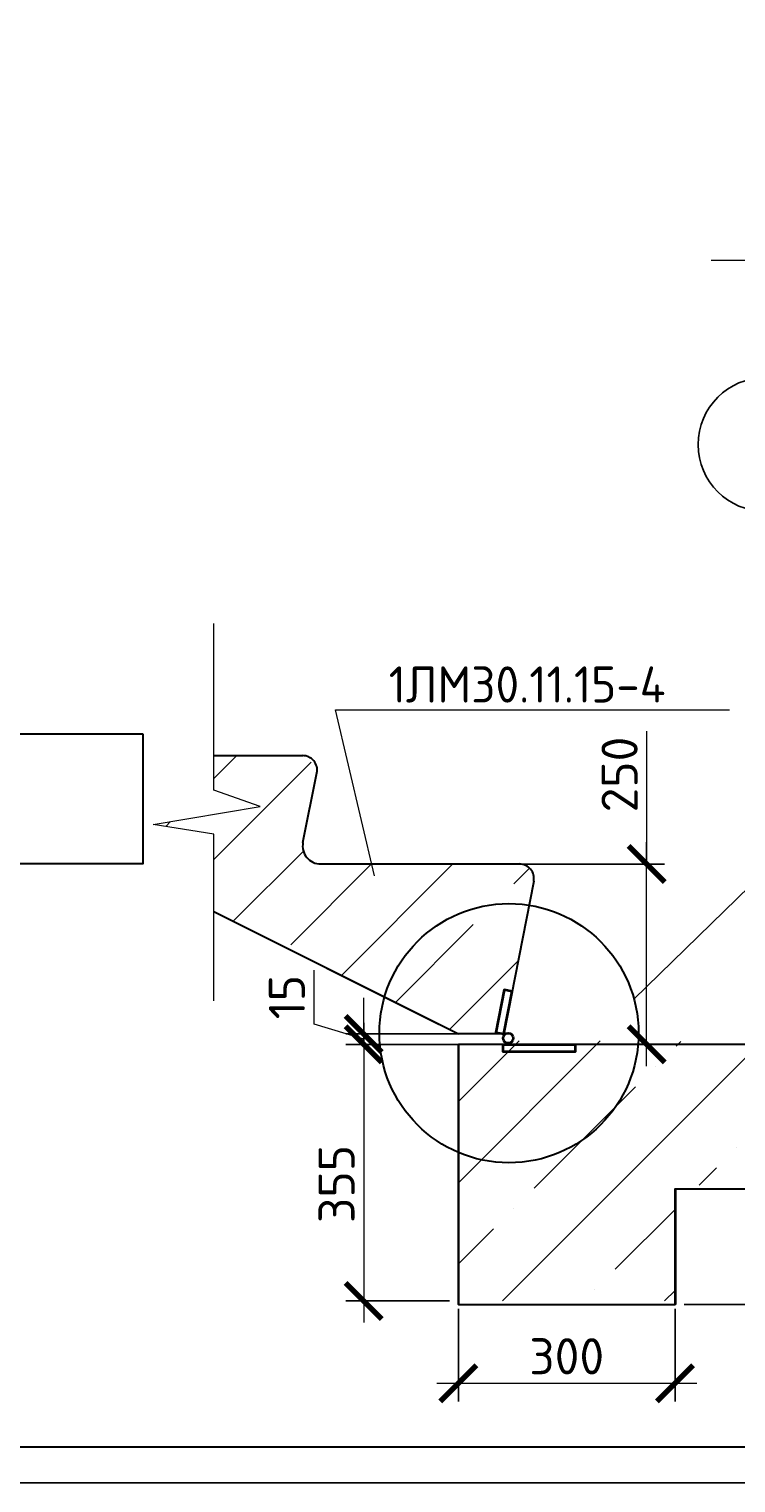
# Model space of a CAD drawing. Header units: millimetres. Extents: x 40580 to 2152466, y -328404 to 177125.
# Tile 7 of 252: x 295678 to 300571, y 135075 to 145134. Entities that reach past the tile are written whole.
import ezdxf
from ezdxf import colors
from ezdxf.entities.mleader import LeaderData, LeaderLine
from ezdxf.math import Vec2, Vec3

# ---------------------------------------------------------------- set-up
doc = ezdxf.new("R2010")
doc.units = ezdxf.units.MM
for name, color, linetype in [('11', 7, 'Continuous'), ('Столовая - обозначения', 7, 'Continuous'), ('ТЕКСТ 02', 7, 'Continuous')]:
    doc.layers.add(name, color=color, linetype=linetype)
for name, color, linetype, lineweight in [('RAZMER', 7, 'Continuous', 9), ('Standard', 7, 'Continuous', 25), ('Основной', 1, 'Continuous', 40), ('подоснова', 151, 'Continuous', 5), ('Размеры', 9, 'Continuous', 15), ('Столовая Двери и окна', 7, 'Continuous', 15), ('Тонкая', 81, 'Continuous', 20)]:
    doc.layers.add(name, color=color, linetype=linetype, lineweight=lineweight)
doc.styles.add('GOST-2.304_Type-B', font='GOST_Common.ttf')
doc.styles.add('ГОСТ', font='isocpeur.ttf')
doc.dimstyles.new('ГОСТ', dxfattribs={"dimscale": 0, "dimtxt": 2.5, "dimasz": 2.5, "dimexe": 1.25, "dimexo": 0.625, "dimtad": 1, "dimdec": 0, "dimtxsty": 'ГОСТ', "dimblk": 'ARCHTICK', "dimcen": 2.5, "dimdle": 1.5, "dimclrd": 256, "dimclre": 256, "dimclrt": 256, "dimadec": 0, "dimazin": 0, "dimtfac": 1, "dimtdec": 0, "dimtmove": 1, "dimatfit": 3, "dimfxl": 2, "dimtfill": 1, "dimlwd": -1, "dimarcsym": 0})

# ---------------------------------------------------------------- blocks, each defined once
blk = doc.blocks.new('Штамп')
at = {"layer": '11', "lineweight": 30}
blk.add_line((254210, 84428), (311220, 84428), dxfattribs=at)
at = {"layer": '11'}
for p, q in [((252070, 84178), (281770, 84178)), ((281770, 84178), (311470, 84178))]:
    blk.add_line(p, q, dxfattribs=at)
blk = doc.blocks.new('_ArchTick')
at = {"color": 0, "linetype": 'ByBlock', "const_width": 0.15}
blk.add_lwpolyline([(-0.5, -0.5), (0.5, 0.5)], dxfattribs=at)
blk = doc.blocks.new('*D5336')
at = {"layer": 'Defpoints', "color": 0, "lineweight": 25, "transparency": 16777216}
for p in [(297995, 138181), (298797, 138181), (298797, 138109)]:
    blk.add_point(p, dxfattribs=at)
at = {"layer": 'RAZMER', "transparency": 16777216}
for p, q in [((297651, 138248), (297651, 138623)), ((297995, 138181), (297995, 138431)), ((297995, 138145), (297651, 138248)), ((297995, 138109), (297995, 138181)), ((297995, 138109), (297995, 138181)), ((297995, 138109), (297995, 137859))]:
    blk.add_line(p, q, dxfattribs=at)
at = {"layer": 'RAZMER', "lineweight": -2, "transparency": 16777216}
for p, q in [((298735, 138181), (297870, 138181)), ((298735, 138109), (297870, 138109))]:
    blk.add_line(p, q, dxfattribs=at)
at = {"layer": 'RAZMER', "transparency": 16777216, "xscale": 250, "yscale": 250, "zscale": 250}
for p, rotation in [((297995, 138181), 270), ((297995, 138109), 90)]:
    blk.add_blockref('_ArchTick', p, dxfattribs=dict(at, rotation=rotation))
at = {"layer": 'RAZMER', "transparency": 16777216, "insert": (297463, 138436), "char_height": 250, "attachment_point": 5, "rotation": 90, "style": 'ГОСТ', "bg_fill": 3, "box_fill_scale": 1.1, "bg_fill_color": 256, "bg_fill_true_color": 13158600, "bg_fill_transparency": 0}
blk.add_mtext('15', dxfattribs=at)
blk = doc.blocks.new('*D5337')
at = {"layer": 'Defpoints', "color": 0, "lineweight": 25, "transparency": 16777216}
for p in [(298733, 138109), (297995, 136334), (298650, 136334)]:
    blk.add_point(p, dxfattribs=at)
at = {"layer": 'RAZMER', "transparency": 16777216}
blk.add_line((297995, 138259), (297995, 136184), dxfattribs=at)
at = {"layer": 'RAZMER', "lineweight": -2, "transparency": 16777216}
for p, q in [((298671, 138109), (297870, 138109)), ((298588, 136334), (297870, 136334))]:
    blk.add_line(p, q, dxfattribs=at)
at = {"layer": 'RAZMER', "transparency": 16777216, "xscale": 250, "yscale": 250, "zscale": 250}
for p, rotation in [((297995, 138109), 90), ((297995, 136334), 270)]:
    blk.add_blockref('_ArchTick', p, dxfattribs=dict(at, rotation=rotation))
at = {"layer": 'RAZMER', "transparency": 16777216, "insert": (297807, 137143), "char_height": 250, "attachment_point": 5, "rotation": 90, "style": 'ГОСТ', "bg_fill": 3, "box_fill_scale": 1.1, "bg_fill_color": 256, "bg_fill_true_color": 13158600, "bg_fill_transparency": 0}
blk.add_mtext('355', dxfattribs=at)
blk = doc.blocks.new('*D5338')
at = {"layer": 'Defpoints', "color": 0, "lineweight": 25, "transparency": 16777216}
for p in [(298650, 136343), (300150, 136343), (300150, 135764)]:
    blk.add_point(p, dxfattribs=at)
at = {"layer": 'RAZMER', "lineweight": -2, "transparency": 16777216}
for p, q in [((298650, 136280), (298650, 135639)), ((300150, 136280), (300150, 135639))]:
    blk.add_line(p, q, dxfattribs=at)
at = {"layer": 'RAZMER', "transparency": 16777216}
blk.add_line((298500, 135764), (300300, 135764), dxfattribs=at)
at = {"layer": 'RAZMER', "transparency": 16777216, "xscale": 250, "yscale": 250, "zscale": 250, "rotation": 180}
blk.add_blockref('_ArchTick', (298650, 135764), dxfattribs=at)
at = {"layer": 'RAZMER', "transparency": 16777216, "xscale": 250, "yscale": 250, "zscale": 250}
blk.add_blockref('_ArchTick', (300150, 135764), dxfattribs=at)
at = {"layer": 'RAZMER', "transparency": 16777216, "insert": (299400, 135951), "char_height": 250, "attachment_point": 5, "style": 'ГОСТ', "bg_fill": 3, "box_fill_scale": 1.1, "bg_fill_color": 256, "bg_fill_true_color": 13158600, "bg_fill_transparency": 0}
blk.add_mtext('300', dxfattribs=at)
blk = doc.blocks.new('*D5340')
at = {"layer": 'Defpoints', "color": 0, "lineweight": 25, "transparency": 16777216}
for p in [(300616, 137109), (300150, 136309), (301321, 136309)]:
    blk.add_point(p, dxfattribs=at)
at = {"layer": 'RAZMER', "transparency": 16777216}
blk.add_line((301321, 137259), (301321, 136159), dxfattribs=at)
at = {"layer": 'RAZMER', "lineweight": -2, "transparency": 16777216}
for p, q in [((300679, 137109), (301446, 137109)), ((300213, 136309), (301446, 136309))]:
    blk.add_line(p, q, dxfattribs=at)
at = {"layer": 'RAZMER', "transparency": 16777216, "xscale": 250, "yscale": 250, "zscale": 250}
for p, rotation in [((301321, 137109), 90), ((301321, 136309), 270)]:
    blk.add_blockref('_ArchTick', p, dxfattribs=dict(at, rotation=rotation))
at = {"layer": 'RAZMER', "transparency": 16777216, "insert": (301133, 136709), "char_height": 250, "attachment_point": 5, "rotation": 90, "style": 'ГОСТ', "bg_fill": 3, "box_fill_scale": 1.1, "bg_fill_color": 256, "bg_fill_true_color": 13158600, "bg_fill_transparency": 0}
blk.add_mtext('160', dxfattribs=at)
blk = doc.blocks.new('*D5341')
at = {"layer": 'Defpoints', "color": 0, "lineweight": 25, "transparency": 16777216}
for p in [(298605, 139357), (299953, 139357), (299347, 138109)]:
    blk.add_point(p, dxfattribs=at)
at = {"layer": 'RAZMER', "transparency": 16777216}
for p, q in [((299953, 140276), (299953, 139357)), ((299953, 137959), (299953, 139507))]:
    blk.add_line(p, q, dxfattribs=at)
at = {"layer": 'RAZMER', "lineweight": -2, "transparency": 16777216}
for p, q in [((298667, 139357), (300078, 139357)), ((299410, 138109), (300078, 138109))]:
    blk.add_line(p, q, dxfattribs=at)
at = {"layer": 'RAZMER', "transparency": 16777216, "xscale": 250, "yscale": 250, "zscale": 250}
for p, rotation in [((299953, 139357), 90), ((299953, 138109), 270)]:
    blk.add_blockref('_ArchTick', p, dxfattribs=dict(at, rotation=rotation))
at = {"layer": 'RAZMER', "transparency": 16777216, "insert": (299766, 139976), "char_height": 250, "attachment_point": 5, "rotation": 90, "style": 'ГОСТ', "bg_fill": 3, "box_fill_scale": 1.1, "bg_fill_color": 256, "bg_fill_true_color": 13158600, "bg_fill_transparency": 0}
blk.add_mtext('250', dxfattribs=at)
blk = doc.blocks.new('_None')

msp = doc.modelspace()

# ---------------------------------------------------------------- hatches: boundary and pattern name
at = {"layer": 'Размеры', "true_color": 0x000000, "transparency": 33554648}
h = msp.add_hatch(dxfattribs=at)
h.set_pattern_fill('ANSI35', color=18, scale=125)
h.set_pattern_definition([(45, (136266.44, 254278.2), (-561.266, 561.266), []), (45, (136827.7, 254278.2), (-561.266, 561.266), [992.1875, -198.4375, 0, -198.4375])])
h.paths.add_polyline_path([(302582.903, 137793.701), (302582.903, 138108.866), (299700.05, 138133.861), (298650.05, 138133.861), (298650.05, 137857.324), (298650.05, 136333.866), (300150.05, 136333.866), (300150.05, 137133.866), (302582.903, 137133.866), (302582.903, 137488.668), (302162.298, 137554.401), (302902.189, 137680.699)])
edge = h.paths.add_edge_path()
edge.add_arc((299073.213, 139257.032), 100, 348.9296707, 450)
edge.add_line((299073.213, 139357.032), (297697.15, 139357.032))
edge.add_arc((297697.15, 139482.032), 125, 168.6900675, 270, ccw=False)
edge.add_line((297574.577, 139506.547), (297670.752, 139987.421))
edge.add_arc((297572.694, 140007.032), 100, 348.6900675, 450)
edge.add_line((297572.694, 140107.032), (297426.934, 140107.032))
edge.add_line((297426.934, 140107.032), (296957.741, 140107.032))
edge.add_line((296957.741, 140107.032), (296957.741, 139868.532))
edge.add_line((296957.741, 139868.532), (297277.027, 139755.53))
edge.add_line((297277.027, 139755.53), (296537.137, 139629.232))
edge.add_line((296537.137, 139629.232), (296957.741, 139563.499))
edge.add_line((296957.741, 139563.499), (296957.741, 139027.645))
edge.add_line((296957.741, 139027.645), (298650.05, 138181.49))
edge.add_line((298650.05, 138181.49), (298964.674, 138181.49))
edge.add_line((298964.674, 138181.49), (299171.352, 139237.831))

# ---------------------------------------------------------------- linework, layer by layer
at = {"layer": 'Standard', "color": 18, "linetype": 'Continuous', "lineweight": 35, "true_color": 0x000000}
msp.add_line((300150.05, 137108.866), (300150.05, 136308.866), dxfattribs=at)
msp.add_line((300150.05, 137108.866), (300150.05, 136308.866), dxfattribs=at)
at = {"layer": 'Основной', "color": 18, "lineweight": 30, "ltscale": 5, "true_color": 0x000000}
for p, q in [((296957.741, 140107.032), (297572.694, 140107.032)), ((297574.577, 139506.547), (297670.752, 139987.421)), ((297574.577, 139506.547), (297670.752, 139987.421)), ((297697.15, 139357.032), (299073.213, 139357.032)), ((299171.352, 139237.831), (298964.674, 138181.49)), ((298964.674, 138181.49), (298650.05, 138181.49))]:
    msp.add_line(p, q, dxfattribs=at)
for points in [[(297426.934, 140107.032), (297572.694, 140107.032)], [(296957.741, 139027.645), (298515.35, 138248.84)], [(296957.741, 139027.645), (298650.05, 138181.49)]]:
    msp.add_lwpolyline(points, dxfattribs=at)
for centre, radius, start, end in [((297572.694, 140007.032), 100, 348.6900675, 90), ((297572.694, 140007.032), 100, 348.6900675, 90), ((297697.15, 139482.032), 125, 168.6900675, 270), ((297697.15, 139482.032), 125, 168.6900675, 270), ((299073.213, 139257.032), 100, 348.9296707, 90)]:
    msp.add_arc(centre, radius, start, end, dxfattribs=at)
at = {"layer": 'Размеры', "color": 18, "lineweight": 30, "true_color": 0x000000}
for p, q in [((298650.05, 136308.866), (298650.05, 138108.866)), ((298650.05, 137857.324), (298650.05, 138108.866)), ((298650.05, 136308.866), (298650.05, 137372.443)), ((300150.05, 136308.866), (300150.05, 137108.866))]:
    msp.add_line(p, q, dxfattribs=at)
at = {"layer": 'Размеры', "color": 18, "true_color": 0x000000}
for p, q in [((298650.05, 137857.324), (298650.05, 138108.866)), ((298650.05, 136308.866), (298650.05, 137265.113)), ((300150.05, 137108.866), (300150.05, 136308.866)), ((298650.05, 136308.866), (298650.05, 136913.11))]:
    msp.add_line(p, q, dxfattribs=at)
msp.add_lwpolyline([(298650.05, 137372.443), (298650.05, 137265.113)], dxfattribs=at)
at = {"layer": 'Столовая Двери и окна', "color": 18, "lineweight": 30, "true_color": 0x000000}
msp.add_lwpolyline([(296464.873, 140257.436), (296464.873, 139357.436), (290214.875, 139357.436), (290214.875, 138457.436), (288714.91, 138457.436), (288714.91, 139470.033), (289079.564, 139652.36), (289079.564, 140257.436), (296464.873, 140257.436)], dxfattribs=at)
at = {"layer": 'ТЕКСТ 02', "color": 18, "lineweight": 25, "true_color": 0x000000}
msp.add_circle((300772.078, 142259.45), 462.354, dxfattribs=at)
at = {"layer": 'Тонкая', "color": 18, "linetype": 'ByBlock', "ltscale": 75, "true_color": 0x000000}
msp.add_lwpolyline([(296957.741, 138410.66), (296957.741, 139563.499), (296537.137, 139629.232), (297277.027, 139755.53), (296957.741, 139868.532), (296957.741, 141021.325)], dxfattribs=at)

# ---------------------------------------------------------------- block references
at = {"layer": 'Столовая - обозначения', "color": 18, "lineweight": 20, "true_color": 0x000000}
msp.add_blockref('Штамп', (17719.259, 50897.048), dxfattribs=at)

# ---------------------------------------------------------------- texts
at = {"color": 18, "true_color": 0x000000, "insert": (250111.057, 141656.471), "char_height": 225, "attachment_point": 1, "style": 'ГОСТ'}
msp.add_mtext_dynamic_manual_height_columns('\\pi225;В выделенной области представлена замененная (актуальная) версия. Содержание изменения см. в листе разрешения на внесение изменений.', width=17218.922, gutter_width=5800, heights=[931.637], dxfattribs=at)

# ---------------------------------------------------------------- leaders
at = {"layer": 'подоснова', "color": 18, "ltscale": 0.3, "true_color": 0x000000}
ml = msp.add_multileader_mtext('Standard', dxfattribs=at)
ml.set_content('Закладная деталь ЗД-1', color=(0, 0, 0), style='GOST-2.304_Type-B')
ml.set_leader_properties(color=256, linetype='ByLayer', lineweight=15)
ml.set_arrow_properties(name='NONE')
ml.build(insert=Vec2(0, 0))
ml.multileader.update_dxf_attribs({"text_left_attachment_type": 6, "text_right_attachment_type": 6, "dogleg_length": 0.05, "arrow_head_size": 9})
ctx = ml.context
ctx.base_point, ctx.char_height, ctx.arrow_head_size, ctx.landing_gap_size, ctx.plane_origin = Vec3(300661.386, 143531.491), 250, 9, 10, Vec3(297562.809, 144842.733)
ctx.left_attachment, ctx.right_attachment, ctx.text_align_type = 6, 6, 1
notes = []
notes.append((ctx, [(1, (1, 1, 0), (304302.648, 143531.491), (-1, 0), 0.05, [(1, [(305173.832, 145039.46)], 0, [])])]))
ctx.mtext.insert, ctx.mtext.alignment, ctx.mtext.flow_direction = Vec3(302481.992, 143831.491), 2, 5
for ctx, leaders in notes:
    for number, flags, end, landing, length, lines in leaders:
        leader = LeaderData()
        leader.index, (leader.has_last_leader_line, leader.has_dogleg_vector, leader.attachment_direction) = number, flags
        leader.last_leader_point, leader.dogleg_vector, leader.dogleg_length = Vec3(end), Vec3(landing), length
        for number, points, colour, breaks in lines:
            line = LeaderLine()
            line.index, line.vertices, line.color, line.breaks = number, Vec3.list(points), colors.encode_raw_color(colour), breaks
            leader.lines.append(line)
        ctx.leaders.append(leader)

# ---------------------------------------------------------------- next in the draw order: dimensions: what is measured, and where the dimension line sits
at = {"layer": 'RAZMER', "color": 18, "true_color": 0x000000}
dim = msp.add_linear_dim(base=(297994.612, 138181.49), p1=(298797.183, 138108.864), p2=(298797.183, 138181.49), angle=90, dimstyle='ГОСТ', override={"dimscale": 0, "dimlfac": 0.2, "dimtix": 0, "dimtofl": 1, "dimtmove": 1, "dimatfit": 3}, dxfattribs=at)
dim.commit()
dim.dimension.update_dxf_attribs({"geometry": '*D5336', "text_midpoint": (297463.362, 138310.802)})

# ---------------------------------------------------------------- next in the draw order: dimensions: what is measured, and where the dimension line sits
dim = msp.add_linear_dim(base=(297994.612, 136333.866), p1=(298733.269, 138108.865), p2=(298650.05, 136333.866), angle=90, dimstyle='ГОСТ', override={"dimscale": 0, "dimlfac": 0.2, "dimtix": 0, "dimtofl": 1, "dimtmove": 1, "dimatfit": 3}, dxfattribs=at)
dim.commit()
dim.dimension.update_dxf_attribs({"geometry": '*D5337', "text_midpoint": (297994.612, 137142.663), "dimtype": 160})

# ---------------------------------------------------------------- next in the draw order: dimensions: what is measured, and where the dimension line sits
dim = msp.add_linear_dim(base=(299953.285, 139357.032), p1=(299347.492, 138108.86), p2=(298604.943, 139357.032), angle=90, dimstyle='ГОСТ', override={"dimscale": 0, "dimlfac": 0.2, "dimtix": 0, "dimtofl": 1, "dimtmove": 1, "dimatfit": 3}, dxfattribs=at)
dim.commit()
dim.dimension.update_dxf_attribs({"geometry": '*D5341', "text_midpoint": (299921.132, 139975.658), "dimtype": 160})
dim = msp.add_linear_dim(base=(300150.05, 135763.756), p1=(298650.05, 136342.599), p2=(300150.05, 136342.599), dimstyle='ГОСТ', override={"dimscale": 0, "dimlfac": 0.2, "dimtix": 0, "dimtofl": 1, "dimtmove": 1, "dimatfit": 3}, dxfattribs=at)
dim.commit()
dim.dimension.update_dxf_attribs({"geometry": '*D5338', "text_midpoint": (299400.05, 135951.256)})

# ---------------------------------------------------------------- next in the draw order: linework, layer by layer
at = {"color": 18, "lineweight": 35, "true_color": 0x000000}
for points in [[(299022.045, 138474.716), (298968.054, 138485.337), (298910.486, 138192.15), (298964.674, 138181.49)], [(299458.979, 138108.366), (299458.979, 138058.341), (298960.194, 138058.448), (298960.194, 138108.674)]]:
    msp.add_lwpolyline(points, close=True, dxfattribs=at)
msp.add_circle((298994.785, 138151.689), 35.183, dxfattribs=at)
at = {"layer": 'Столовая Двери и окна', "color": 18, "lineweight": 25, "true_color": 0x000000}
msp.add_lwpolyline([(299865.432, 138422.597), (300757.988, 139291.904), (301245.508, 139291.904)], dxfattribs=at)
at = {"layer": 'Столовая Двери и окна', "color": 18, "lineweight": 30, "true_color": 0x000000}
msp.add_circle((299000.479, 138186.409), 896.621, dxfattribs=at)

# ---------------------------------------------------------------- next in the draw order: dimensions: what is measured, and where the dimension line sits
at = {"layer": 'RAZMER', "color": 18, "true_color": 0x000000}
dim = msp.add_linear_dim(base=(301320.778, 136308.85), p1=(300616.476, 137108.85), p2=(300150.05, 136308.85), angle=90, dimstyle='ГОСТ', override={"dimscale": 0, "dimlfac": 0.2, "dimtix": 0, "dimtofl": 1, "dimtmove": 1, "dimatfit": 3}, dxfattribs=at)
dim.commit()
dim.dimension.update_dxf_attribs({"geometry": '*D5340', "text_midpoint": (301133.278, 136708.85)})

# ---------------------------------------------------------------- next in the draw order: leaders
at = {"layer": 'подоснова', "color": 18, "ltscale": 0.3, "true_color": 0x000000}
ml = msp.add_multileader_mtext('Standard', dxfattribs=at)
ml.set_content('1ЛМ30.11.15-4', color=(0, 0, 0), style='GOST-2.304_Type-B')
ml.set_leader_properties(color=256, linetype='ByLayer', lineweight=15)
ml.set_arrow_properties(name='NONE')
ml.build(insert=Vec2(0, 0))
ml.multileader.update_dxf_attribs({"text_left_attachment_type": 6, "text_right_attachment_type": 6, "dogleg_length": 354.58, "arrow_head_size": 9})
ctx = ml.context
ctx.base_point, ctx.char_height, ctx.arrow_head_size, ctx.landing_gap_size, ctx.plane_origin = Vec3(298153.746, 140424.058), 250, 9, 10, Vec3(293731.235, 140666.19)
ctx.left_attachment, ctx.right_attachment, ctx.text_align_type = 6, 6, 1
notes = []
notes.append((ctx, [(0, (1, 1, 0), (297799.165, 140424.058), (1, 0), 354.58, [(0, [(298069.647, 139275.348)], 0, [])])]))
ctx.mtext.insert, ctx.mtext.alignment, ctx.mtext.flow_direction = Vec3(299126.246, 140724.058), 2, 5
for ctx, leaders in notes:
    for number, flags, end, landing, length, lines in leaders:
        leader = LeaderData()
        leader.index, (leader.has_last_leader_line, leader.has_dogleg_vector, leader.attachment_direction) = number, flags
        leader.last_leader_point, leader.dogleg_vector, leader.dogleg_length = Vec3(end), Vec3(landing), length
        for number, points, colour, breaks in lines:
            line = LeaderLine()
            line.index, line.vertices, line.color, line.breaks = number, Vec3.list(points), colors.encode_raw_color(colour), breaks
            leader.lines.append(line)
        ctx.leaders.append(leader)

# ---------------------------------------------------------------- next in the draw order: linework, layer by layer
at = {"layer": 'Столовая Двери и окна', "color": 18, "lineweight": 30, "true_color": 0x000000}
msp.add_lwpolyline([(298650.05, 138108.866), (298650.05, 136308.866), (300150.05, 136308.866), (300150.05, 137108.866), (302582.903, 137108.866), (302582.903, 137565.332), (302162.298, 137631.066), (302902.189, 137757.363), (302582.903, 137870.365), (302582.903, 138108.835), (298650.05, 138108.866)], dxfattribs=at)

# ---------------------------------------------------------------- next in the draw order: texts
at = {"color": 18, "true_color": 0x000000, "insert": (250111.057, 153773.154), "char_height": 200, "attachment_point": 1, "style": 'ГОСТ'}
msp.add_mtext_dynamic_manual_height_columns('\\pi9510.738;{\\H1.5152x;\\P\\pi1000;Общие указания\\P\\pi200;}1.^IРабочая документация разработана в соответствии с заданием на проектирование, требованиями действующих технических регламентов, стандартов, сводов правил и других документов, содержащих установленные требования.\\P2.^IРабочая документация выполнена в соответствии со следующими нормативными и техническими документами:\\P-^IСП 20.13330.2016 "Нагрузки и Воздействия";\\P-^IСП 63.13330.2012 "Бетонные и железобетонные конструкции. Основные положения";\\P-^IСП 22.13330.2016 "Основания зданий и сооружений";\\P-^IСП 45.13330.2012 "Земляные сооружения, основания и фундаменты".\\P3.   За относительную отметку 0,000 принята отметка чистого пола первого этажа.\\P4.^IПеречень видов работ, для которых необходимо составлять акты освидетельствования скрытых работ:\\P-^Iармирование конструкций;\\P-^Iосвидетельствование опалубки перед бетонированием;\\P-^Iвыполнение сварочных работ;\\P-^Iотбор контрольных проб бетона;\\P-^Iсоответствие законченных железобетонных конструкций проекту с отображением качества работ;\\P-^Iустройство монолитных конструкций, выполняемых в зимнее время;  \\P\\pi0;        -    устройство гидроизоляции;\\P\\pi200;-^Iуплотнение грунтов и обратную засыпку.\\PЗапрещается выполнение последующих работ при отсутствии актов освидетельствования предшествующих скрытых работ во всех случаях.\\P\\pi0;        5. Проект рассчитан на производство работ в период положительных температур. В случае выполнения работ при отрицательных температурах необходимо выполнять требования СНиП часть 3 по производству работ и ППР.\\P        6. При минимальной температуре воздуха до минус 15°С допускается:\\P\\pi200;-выдерживание бетона в конструкции методом термоса, при предварительном разогреве бетонной смеси;\\P -форсированный электроразогрев бетона в конструкции с повторным уплотнением.\\PПри минимальной температуре воздуха до минус 25°С допускается:\\P -обогрев бетона в греющей опалубке с помощью низкотемпературных электронагревателей;\\P -электродный сквозной прогрев бетона;\\P -электрообогрев с помощью греющего провода.\\P      7. В процессе бетонирования обеспечить соблюдение защитных слоев и мест положения рабочей арматуры согласно проекту. Величина защитного слоя продольной рабочей арматуры у боковых граней стен монолитных участков должны быть не менее 20мм и не менее диаметра продольной рабочей арматуры конструкции, величина защитного слоя поперечной арматуры - не менее 10 мм\\P      8. Крестовые соединения стержней продольной и поперечной арматуры, соединение стержней продольной арматуры по длине выполнить вязкой отожженой проволокой диаметром 2,0-3,0 мм', width=17710.69822, gutter_width=5800, heights=[13133.416], dxfattribs=at)

doc.saveas('drawing.dxf')
